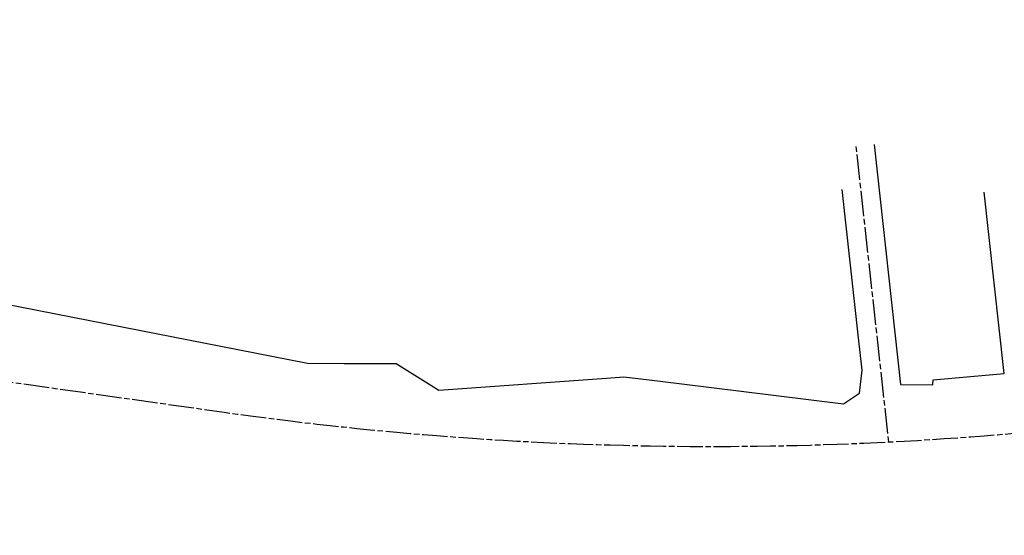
# Model space of a CAD drawing. Extents: x 2462876 to 2469231, y 263261 to 263931.
# Tile 98 of 122: x 2465928 to 2467007, y 263310 to 263875. Entities that reach past the tile are written whole.
import ezdxf

# ---------------------------------------------------------------- set-up
doc = ezdxf.new("R2010")
doc.units = 0
doc.header["$LTSCALE"] = 20
doc.header["$MEASUREMENT"] = 0
doc.linetypes.add('CL', pattern=[2, 0.3, -0.15, 1.4, -0.15])
doc.linetypes.add('rowex', pattern=[0])
doc.layers.add('RW_X_CL', color=6, linetype='CL')
doc.layers.add('RW_X_Fee_RW', color=6, linetype='rowex')

msp = doc.modelspace()

# ---------------------------------------------------------------- linework, layer by layer
at = {"layer": 'RW_X_CL', "flags": 128}
msp.add_lwpolyline([(2466844.3, 263736.2), (2466880, 263412)], dxfattribs=at)
msp.add_lwpolyline([(2464096.7, 263676.3, -0.043713), (2464761.3, 263641.1), (2466151.7, 263444.6, 0.061457), (2467087, 263428.2), (2468050.5, 263529.9, -0.138469), (2468357.4, 263477.2), (2468591.7, 263365.4, 0.135318), (2468891.5, 263312), (2469004.3, 263322.5, -0.03812), (2469222.4, 263326.1)], format="xyb", dxfattribs=at)
at = {"layer": 'RW_X_Fee_RW', "flags": 128}
for points in [[(2464971.9, 263875.3), (2464970.4, 263675.3), (2464970.3, 263662), (2465057.1, 263658.8), (2465137.3, 263656.7), (2465155.3, 263656.3), (2465217.3, 263654.7), (2465550.1, 263646.1), (2465547.8, 263659.7), (2465608, 263664.1), (2465615.1, 263621.7), (2465985.8, 263548.9), (2466204.1, 263506), (2466243.3, 263498.3), (2466283.2, 263498.2), (2466340.3, 263498.1), (2466387.2, 263468.9), (2466571, 263482), (2466590, 263483.4), (2466617.8, 263480), (2466650.5, 263476), (2466830.8, 263453.9), (2466848.3, 263465.6), (2466851.3, 263490.6), (2466847.3, 263526.4), (2466829.4, 263688.9)], [(2466864.2, 263738.4), (2466893.2, 263474.9), (2466928.7, 263474.7), (2466928.8, 263480.1), (2467006.7, 263487.1), (2466984.7, 263685.9)]]:
    msp.add_lwpolyline(points, dxfattribs=at)

doc.saveas('drawing.dxf')
